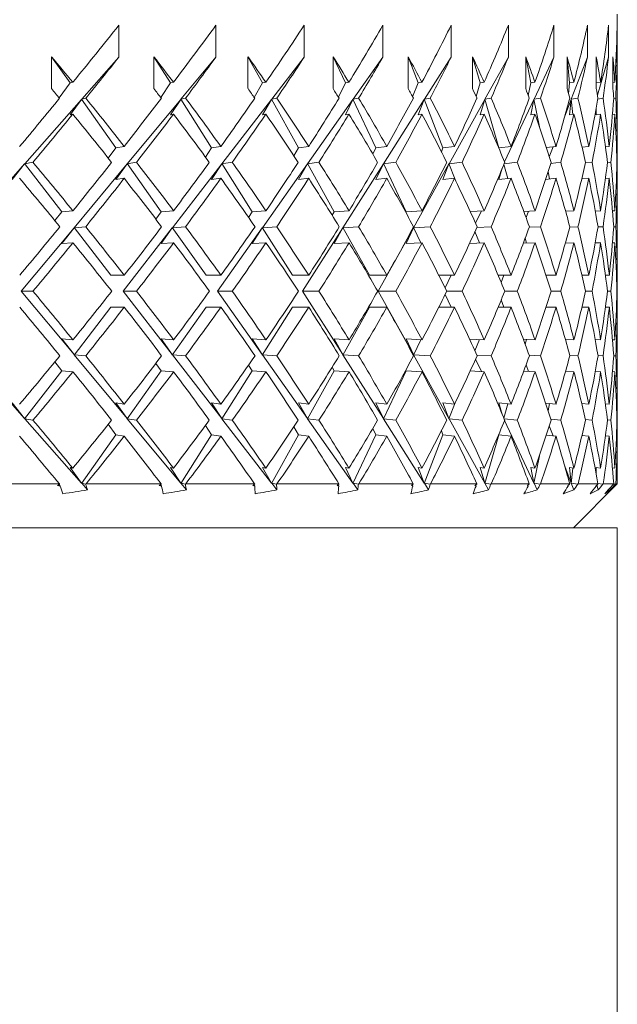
# Model space of a CAD drawing. Header units: inches. Extents: x 2.6 to 18.2, y 0.6 to 16.4.
# Tile 14 of 44: x 5.616 to 6.014, y 11.857 to 12.512. Entities that reach past the tile are written whole.
import ezdxf

# ---------------------------------------------------------------- set-up
doc = ezdxf.new("R2010")
doc.units = ezdxf.units.IN
doc.header["$MEASUREMENT"] = 0

msp = doc.modelspace()

# ---------------------------------------------------------------- linework, layer by layer
at = {"color": 7, "linetype": 'Continuous', "lineweight": 15}
for p, q in [((6.014, 12.43795), (6.014, 12.51542)), ((5.68236, 12.50808), (5.68236, 12.48687)), ((5.74697, 12.50808), (5.74697, 12.48687)), ((5.80572, 12.50808), (5.80572, 12.48687)), ((5.85806, 12.50808), (5.85806, 12.48687)), ((5.90346, 12.50808), (5.90346, 12.48687)), ((5.94151, 12.50808), (5.94151, 12.48687)), ((5.97182, 12.50808), (5.97182, 12.48687)), ((5.99412, 12.50808), (5.99412, 12.48687)), ((6.00818, 12.50808), (6.00818, 12.48687)), ((6.01387, 12.50808), (6.01387, 12.48687)), ((5.63758, 12.46591), (5.63758, 12.48712)), ((5.63758, 12.48712), (5.64994, 12.46965)), ((5.68236, 12.48687), (5.65762, 12.45882)), ((5.70566, 12.46591), (5.70566, 12.48712)), ((5.70566, 12.48712), (5.71674, 12.46965)), ((5.74697, 12.48687), (5.72365, 12.45882)), ((5.76828, 12.46591), (5.76828, 12.48712)), ((5.76828, 12.48712), (5.77799, 12.46965)), ((5.80572, 12.48687), (5.78404, 12.45882)), ((5.82484, 12.46591), (5.82484, 12.48712)), ((5.82484, 12.48712), (5.83308, 12.46965)), ((5.85806, 12.48687), (5.83822, 12.45882)), ((5.8748, 12.46591), (5.8748, 12.48712)), ((5.8748, 12.48712), (5.88149, 12.46965)), ((5.90346, 12.48687), (5.88567, 12.45882)), ((5.91767, 12.46591), (5.91767, 12.48712)), ((5.91767, 12.48712), (5.92274, 12.46965)), ((5.94151, 12.48687), (5.92592, 12.45882)), ((5.95304, 12.46591), (5.95304, 12.48712)), ((5.95304, 12.48712), (5.95645, 12.46965)), ((5.97182, 12.48687), (5.9586, 12.45882)), ((5.98057, 12.46591), (5.98057, 12.48712)), ((5.98057, 12.48712), (5.98229, 12.46965)), ((5.99412, 12.48687), (5.98339, 12.45882)), ((6, 12.46591), (6, 12.48712)), ((6.00818, 12.48687), (6.0008, 12.46144)), ((6.01113, 12.46591), (6.01113, 12.48712)), ((6.01387, 12.48687), (6.01305, 12.48265)), ((5.64994, 12.46965), (5.64266, 12.45981)), ((5.64994, 12.46965), (5.65169, 12.47009)), ((5.71029, 12.45992), (5.71674, 12.46965)), ((5.71872, 12.47009), (5.71674, 12.46965)), ((5.77241, 12.46004), (5.77799, 12.46965)), ((5.78017, 12.47009), (5.77799, 12.46965)), ((5.82843, 12.46021), (5.83308, 12.46965)), ((5.83544, 12.47009), (5.83308, 12.46965)), ((5.88149, 12.46965), (5.8778, 12.46043)), ((5.88149, 12.46965), (5.88401, 12.47009)), ((5.92274, 12.46965), (5.92004, 12.46076)), ((5.92274, 12.46965), (5.9254, 12.47009)), ((5.95645, 12.46965), (5.95475, 12.4613)), ((5.95645, 12.46965), (5.95922, 12.47009)), ((5.98229, 12.46965), (5.98154, 12.4624)), ((5.98229, 12.46965), (5.98514, 12.47009)), ((6, 12.46965), (6.00291, 12.47009)), ((6.01113, 12.46991), (6.01236, 12.47009)), ((5.65751, 12.45869), (5.61977, 12.4159)), ((5.64994, 12.44844), (5.65751, 12.45869)), ((5.65751, 12.45894), (5.65762, 12.45882)), ((5.65751, 12.45894), (5.65751, 12.45869)), ((5.65751, 12.45894), (5.68037, 12.42661)), ((5.66034, 12.45949), (5.65762, 12.45882)), ((5.72354, 12.45869), (5.68796, 12.4159)), ((5.72354, 12.45869), (5.71674, 12.44844)), ((5.72365, 12.45882), (5.72354, 12.45894)), ((5.72354, 12.45869), (5.72354, 12.45894)), ((5.72354, 12.45894), (5.74405, 12.42661)), ((5.72365, 12.45882), (5.72671, 12.45949)), ((5.78394, 12.45869), (5.75086, 12.4159)), ((5.78394, 12.45869), (5.77799, 12.44844)), ((5.78404, 12.45882), (5.78394, 12.45894)), ((5.78394, 12.45869), (5.78394, 12.45894)), ((5.78394, 12.45894), (5.8019, 12.42661)), ((5.78404, 12.45882), (5.78742, 12.45949)), ((5.83813, 12.45869), (5.80787, 12.4159)), ((5.83813, 12.45869), (5.83308, 12.44844)), ((5.83822, 12.45882), (5.83813, 12.45894)), ((5.83813, 12.45869), (5.83813, 12.45894)), ((5.83813, 12.45894), (5.85337, 12.42661)), ((5.83822, 12.45882), (5.84188, 12.45949)), ((5.88559, 12.45869), (5.85844, 12.4159)), ((5.88149, 12.44844), (5.88559, 12.45869)), ((5.88559, 12.45894), (5.88567, 12.45882)), ((5.88559, 12.45894), (5.88559, 12.45869)), ((5.88559, 12.45894), (5.89796, 12.42661)), ((5.88958, 12.45949), (5.88567, 12.45882)), ((5.92585, 12.45869), (5.90208, 12.4159)), ((5.92274, 12.44844), (5.92585, 12.45869)), ((5.92585, 12.45894), (5.92592, 12.45882)), ((5.92585, 12.45894), (5.92585, 12.45869)), ((5.92585, 12.45894), (5.93524, 12.42661)), ((5.93005, 12.45949), (5.92592, 12.45882)), ((5.95854, 12.45869), (5.93894, 12.41711)), ((5.95645, 12.44844), (5.95854, 12.45869)), ((5.95854, 12.45894), (5.9586, 12.45882)), ((5.95854, 12.45894), (5.95854, 12.45869)), ((5.95854, 12.45894), (5.96214, 12.44047)), ((5.96289, 12.45949), (5.9586, 12.45882)), ((5.98334, 12.45869), (5.97908, 12.44756)), ((5.98229, 12.44844), (5.98334, 12.45869)), ((5.98334, 12.45894), (5.98339, 12.45882)), ((5.98334, 12.45894), (5.98334, 12.45869)), ((5.98334, 12.45894), (5.98433, 12.44875)), ((5.98781, 12.45949), (5.98339, 12.45882)), ((6.00455, 12.45949), (6.00106, 12.45897)), ((6.01295, 12.45949), (6.01163, 12.45929)), ((6, 12.44844), (6, 12.45294)), ((5.64994, 12.44844), (5.65169, 12.44887)), ((5.71872, 12.44887), (5.71674, 12.44844)), ((5.78017, 12.44887), (5.77799, 12.44844)), ((5.83544, 12.44887), (5.83308, 12.44844)), ((5.88149, 12.44844), (5.88401, 12.44887)), ((5.92274, 12.44844), (5.9254, 12.44887)), ((5.95645, 12.44844), (5.95922, 12.44887)), ((5.98229, 12.44844), (5.98514, 12.44887)), ((6, 12.44844), (6.00291, 12.44887)), ((6.01077, 12.44864), (6.01236, 12.44887)), ((5.68037, 12.42661), (5.67534, 12.41962)), ((5.68037, 12.42661), (5.68591, 12.42747)), ((5.74, 12.42034), (5.74405, 12.42661)), ((5.75023, 12.42747), (5.74405, 12.42661)), ((5.79885, 12.42122), (5.8019, 12.42661)), ((5.80865, 12.42747), (5.8019, 12.42661)), ((5.85337, 12.42661), (5.85133, 12.42237)), ((5.85337, 12.42661), (5.86063, 12.42747)), ((5.89796, 12.42661), (5.89692, 12.42394)), ((5.89796, 12.42661), (5.90566, 12.42747)), ((5.93524, 12.42661), (5.93514, 12.42629)), ((5.93524, 12.42661), (5.94331, 12.42747)), ((5.96672, 12.4268), (5.97321, 12.42747)), ((5.97131, 12.42727), (5.96874, 12.42056)), ((5.9905, 12.42701), (5.99507, 12.42747)), ((5.99081, 12.42704), (5.99063, 12.42643)), ((6.00612, 12.42721), (6.00869, 12.42747)), ((6.01342, 12.42741), (6.01394, 12.42747)), ((5.61966, 12.41577), (5.58229, 12.3734)), ((5.61148, 12.4054), (5.61966, 12.41577)), ((5.61966, 12.41603), (5.61977, 12.4159)), ((5.61966, 12.41603), (5.61966, 12.41577)), ((5.61966, 12.41603), (5.6444, 12.38403)), ((5.62523, 12.41687), (5.61977, 12.4159)), ((5.68786, 12.41577), (5.65262, 12.3734)), ((5.68037, 12.4054), (5.68786, 12.41577)), ((5.68786, 12.41603), (5.68796, 12.4159)), ((5.68786, 12.41603), (5.68786, 12.41577)), ((5.68786, 12.41603), (5.71048, 12.38403)), ((5.69419, 12.41687), (5.68796, 12.4159)), ((5.75077, 12.41577), (5.71801, 12.3734)), ((5.75077, 12.41577), (5.74405, 12.4054)), ((5.75086, 12.4159), (5.75077, 12.41603)), ((5.75077, 12.41577), (5.75077, 12.41603)), ((5.75077, 12.41603), (5.77106, 12.38403)), ((5.75086, 12.4159), (5.75781, 12.41687)), ((5.80778, 12.41577), (5.77782, 12.3734)), ((5.80778, 12.41577), (5.8019, 12.4054)), ((5.80787, 12.4159), (5.80778, 12.41603)), ((5.80778, 12.41577), (5.80778, 12.41603)), ((5.80778, 12.41603), (5.82556, 12.38403)), ((5.80787, 12.4159), (5.81546, 12.41687)), ((5.85836, 12.41577), (5.83148, 12.3734)), ((5.85337, 12.4054), (5.85836, 12.41577)), ((5.85836, 12.41603), (5.85844, 12.4159)), ((5.85836, 12.41603), (5.85836, 12.41577)), ((5.85836, 12.41603), (5.87344, 12.38403)), ((5.86661, 12.41687), (5.85844, 12.4159)), ((5.90201, 12.41577), (5.87847, 12.3734)), ((5.89796, 12.4054), (5.90201, 12.41577)), ((5.90201, 12.41603), (5.90208, 12.4159)), ((5.90201, 12.41603), (5.90201, 12.41577)), ((5.90201, 12.41603), (5.90608, 12.40539)), ((5.91074, 12.41687), (5.90208, 12.4159)), ((5.93524, 12.4054), (5.9375, 12.41305)), ((5.93848, 12.41544), (5.94121, 12.40603)), ((5.94744, 12.41687), (5.93868, 12.41594)), ((5.97636, 12.41687), (5.96972, 12.41619)), ((5.99721, 12.41687), (5.99271, 12.41642)), ((6.0098, 12.41687), (6.00743, 12.41663)), ((6.014, 12.41687), (6.01374, 12.41684)), ((5.68037, 12.4054), (5.68591, 12.40625)), ((5.75023, 12.40625), (5.74405, 12.4054)), ((5.80865, 12.40625), (5.8019, 12.4054)), ((5.85337, 12.4054), (5.86063, 12.40625)), ((5.89796, 12.4054), (5.90566, 12.40625)), ((5.93524, 12.4054), (5.94331, 12.40625)), ((5.96631, 12.40555), (5.97321, 12.40625)), ((5.96796, 12.41065), (5.96891, 12.40581)), ((5.99031, 12.40578), (5.99507, 12.40625)), ((6.00606, 12.40599), (6.00869, 12.40625)), ((6.01342, 12.4062), (6.01394, 12.40625)), ((6.014, 12.35219), (6.014, 12.39578)), ((5.6444, 12.38403), (5.63978, 12.37809)), ((5.6444, 12.38403), (5.65177, 12.38464)), ((5.71048, 12.38403), (5.70696, 12.37907)), ((5.71048, 12.38403), (5.7188, 12.38464)), ((5.76865, 12.38024), (5.77106, 12.38403)), ((5.78024, 12.38464), (5.77106, 12.38403)), ((5.82556, 12.38403), (5.82426, 12.3817)), ((5.82556, 12.38403), (5.83551, 12.38464)), ((5.87344, 12.38403), (5.87325, 12.38362)), ((5.87344, 12.38403), (5.88406, 12.38464)), ((5.91613, 12.38413), (5.92545, 12.38464)), ((5.92358, 12.38454), (5.9197, 12.3763)), ((5.95176, 12.38425), (5.95926, 12.38464)), ((5.95491, 12.38441), (5.95327, 12.38014)), ((5.97958, 12.38436), (5.98517, 12.38464)), ((5.99933, 12.38446), (6.00293, 12.38464)), ((6.01082, 12.38456), (6.01237, 12.38464)), ((5.65252, 12.37327), (5.61745, 12.3311)), ((5.6444, 12.36282), (5.65252, 12.37327)), ((5.65252, 12.37352), (5.65262, 12.3734)), ((5.65252, 12.37352), (5.65252, 12.37327)), ((5.65252, 12.37352), (5.67711, 12.34171)), ((5.66034, 12.37403), (5.65262, 12.3734)), ((5.71791, 12.37327), (5.68531, 12.3311)), ((5.71048, 12.36282), (5.71791, 12.37327)), ((5.71791, 12.37352), (5.71801, 12.3734)), ((5.71791, 12.37352), (5.71791, 12.37327)), ((5.71791, 12.37352), (5.74041, 12.34171)), ((5.72671, 12.37403), (5.71801, 12.3734)), ((5.77773, 12.37327), (5.74791, 12.3311)), ((5.77773, 12.37327), (5.77106, 12.36282)), ((5.77782, 12.3734), (5.77773, 12.37352)), ((5.77773, 12.37327), (5.77773, 12.37352)), ((5.77773, 12.37352), (5.79791, 12.34171)), ((5.77782, 12.3734), (5.78742, 12.37403)), ((5.8314, 12.37327), (5.80464, 12.3311)), ((5.82556, 12.36282), (5.8314, 12.37327)), ((5.8314, 12.37352), (5.83148, 12.3734)), ((5.8314, 12.37352), (5.8314, 12.37327)), ((5.8314, 12.37352), (5.84907, 12.34171)), ((5.84188, 12.37403), (5.83148, 12.3734)), ((5.8784, 12.37327), (5.85497, 12.3311)), ((5.87344, 12.36282), (5.8784, 12.37327)), ((5.8784, 12.37352), (5.87847, 12.3734)), ((5.8784, 12.37352), (5.8784, 12.37327)), ((5.8784, 12.37352), (5.88318, 12.36337)), ((5.88958, 12.37403), (5.87847, 12.3734)), ((5.93004, 12.37403), (5.92051, 12.37352)), ((5.96289, 12.37403), (5.95536, 12.37364)), ((5.98781, 12.37403), (5.98233, 12.37376)), ((6.00455, 12.37403), (6.00115, 12.37387)), ((6.01295, 12.37403), (6.01165, 12.37397)), ((5.9193, 12.37084), (5.92221, 12.36325)), ((5.95272, 12.36638), (5.95366, 12.36313)), ((5.6444, 12.36282), (5.65177, 12.36342)), ((5.71048, 12.36282), (5.7188, 12.36342)), ((5.78024, 12.36342), (5.77106, 12.36282)), ((5.82556, 12.36282), (5.83551, 12.36342)), ((5.87344, 12.36282), (5.88406, 12.36342)), ((5.91567, 12.36289), (5.92545, 12.36342)), ((5.95148, 12.36302), (5.95926, 12.36342)), ((5.97944, 12.36313), (5.98517, 12.36342)), ((5.99928, 12.36324), (6.00293, 12.36342)), ((6.01081, 12.36335), (6.01237, 12.36342)), ((5.67711, 12.34171), (5.68595, 12.34171)), ((5.74041, 12.34171), (5.75026, 12.34171)), ((5.79791, 12.34171), (5.80869, 12.34171)), ((5.84907, 12.34171), (5.86066, 12.34171)), ((5.89523, 12.34171), (5.90569, 12.34171)), ((5.90339, 12.34171), (5.89943, 12.3333)), ((5.93474, 12.34171), (5.94333, 12.34171)), ((5.93857, 12.34171), (5.93673, 12.33689)), ((5.96657, 12.34171), (5.97322, 12.34171)), ((5.99044, 12.34171), (5.99508, 12.34171)), ((6.00611, 12.34171), (6.0087, 12.34171)), ((6.01343, 12.34171), (6.01394, 12.34171)), ((5.61745, 12.3311), (5.65252, 12.28893)), ((5.61745, 12.3311), (5.62523, 12.3311)), ((5.68531, 12.3311), (5.71791, 12.28893)), ((5.68531, 12.3311), (5.69419, 12.3311)), ((5.74791, 12.3311), (5.77773, 12.28893)), ((5.74791, 12.3311), (5.75781, 12.3311)), ((5.80464, 12.3311), (5.8314, 12.28893)), ((5.80464, 12.3311), (5.81546, 12.3311)), ((5.85497, 12.3311), (5.8784, 12.28893)), ((5.85497, 12.3311), (5.86661, 12.3311)), ((5.89943, 12.3289), (5.90339, 12.32049)), ((5.90052, 12.3311), (5.91074, 12.3311)), ((5.93909, 12.3311), (5.94744, 12.3311)), ((5.96996, 12.3311), (5.97636, 12.3311)), ((5.99282, 12.3311), (5.99721, 12.3311)), ((6.00747, 12.3311), (6.0098, 12.3311)), ((6.01375, 12.3311), (6.014, 12.3311)), ((5.67711, 12.32049), (5.65252, 12.28868)), ((5.67711, 12.32049), (5.68595, 12.32049)), ((5.74041, 12.32049), (5.71791, 12.28868)), ((5.74041, 12.32049), (5.75026, 12.32049)), ((5.79791, 12.32049), (5.77773, 12.28868)), ((5.79791, 12.32049), (5.80869, 12.32049)), ((5.84907, 12.32049), (5.8314, 12.28868)), ((5.84907, 12.32049), (5.86066, 12.32049)), ((5.89523, 12.32049), (5.90569, 12.32049)), ((5.93474, 12.32049), (5.94333, 12.32049)), ((5.93673, 12.32531), (5.93857, 12.32049)), ((5.96657, 12.32049), (5.97322, 12.32049)), ((5.99044, 12.32049), (5.99508, 12.32049)), ((6.00611, 12.32049), (6.0087, 12.32049)), ((6.01343, 12.32049), (6.01394, 12.32049)), ((6.014, 12.26642), (6.014, 12.31001)), ((5.65177, 12.29878), (5.6444, 12.29938)), ((5.65252, 12.28893), (5.6444, 12.29938)), ((5.7188, 12.29878), (5.71048, 12.29938)), ((5.71791, 12.28893), (5.71048, 12.29938)), ((5.77106, 12.29938), (5.78024, 12.29878)), ((5.77106, 12.29938), (5.77773, 12.28893)), ((5.83551, 12.29878), (5.82556, 12.29938)), ((5.8314, 12.28893), (5.82556, 12.29938)), ((5.88406, 12.29878), (5.87344, 12.29938)), ((5.8784, 12.28893), (5.87344, 12.29938)), ((5.88318, 12.29883), (5.8784, 12.28868)), ((5.92545, 12.29878), (5.91567, 12.29931)), ((5.92221, 12.29895), (5.9193, 12.29136)), ((5.95926, 12.29878), (5.95148, 12.29918)), ((5.95366, 12.29907), (5.95272, 12.29582)), ((5.98517, 12.29878), (5.97944, 12.29907)), ((6.00293, 12.29878), (5.99928, 12.29896)), ((6.01237, 12.29878), (6.01081, 12.29885)), ((5.58229, 12.2888), (5.61966, 12.24643)), ((5.65252, 12.28893), (5.65252, 12.28868)), ((5.65262, 12.2888), (5.65252, 12.28868)), ((5.65262, 12.2888), (5.68786, 12.24643)), ((5.65262, 12.2888), (5.66034, 12.28817)), ((5.71791, 12.28893), (5.71791, 12.28868)), ((5.71801, 12.2888), (5.71791, 12.28868)), ((5.71801, 12.2888), (5.75077, 12.24643)), ((5.71801, 12.2888), (5.72671, 12.28817)), ((5.77773, 12.28868), (5.77773, 12.28893)), ((5.77773, 12.28868), (5.77782, 12.2888)), ((5.77782, 12.2888), (5.80778, 12.24643)), ((5.78742, 12.28817), (5.77782, 12.2888)), ((5.8314, 12.28893), (5.8314, 12.28868)), ((5.83148, 12.2888), (5.8314, 12.28868)), ((5.83148, 12.2888), (5.85836, 12.24643)), ((5.83148, 12.2888), (5.84188, 12.28817)), ((5.8784, 12.28893), (5.8784, 12.28868)), ((5.87847, 12.2888), (5.8784, 12.28868)), ((5.87847, 12.2888), (5.90201, 12.24643)), ((5.87847, 12.2888), (5.88958, 12.28817)), ((5.92051, 12.28868), (5.93004, 12.28817)), ((5.95536, 12.28856), (5.96289, 12.28817)), ((5.98233, 12.28844), (5.98781, 12.28817)), ((6.00115, 12.28833), (6.00455, 12.28817)), ((6.01165, 12.28823), (6.01295, 12.28817)), ((5.63978, 12.28411), (5.6444, 12.27817)), ((5.70696, 12.28313), (5.71048, 12.27817)), ((5.77106, 12.27817), (5.76865, 12.28196)), ((5.9197, 12.2859), (5.92358, 12.27766)), ((5.95327, 12.28206), (5.95491, 12.27779)), ((5.6444, 12.27817), (5.61966, 12.24617)), ((5.65177, 12.27756), (5.6444, 12.27817)), ((5.71048, 12.27817), (5.68786, 12.24617)), ((5.7188, 12.27756), (5.71048, 12.27817)), ((5.77106, 12.27817), (5.75077, 12.24617)), ((5.77106, 12.27817), (5.78024, 12.27756)), ((5.82556, 12.27817), (5.80778, 12.24617)), ((5.82426, 12.2805), (5.82556, 12.27817)), ((5.83551, 12.27756), (5.82556, 12.27817)), ((5.87344, 12.27817), (5.85836, 12.24617)), ((5.87325, 12.27858), (5.87344, 12.27817)), ((5.88406, 12.27756), (5.87344, 12.27817)), ((5.92545, 12.27756), (5.91613, 12.27807)), ((5.95926, 12.27756), (5.95176, 12.27795)), ((5.98517, 12.27756), (5.97958, 12.27784)), ((6.00293, 12.27756), (5.99933, 12.27774)), ((6.01237, 12.27756), (6.01082, 12.27764)), ((5.61966, 12.24643), (5.61148, 12.2568)), ((5.68591, 12.25595), (5.68037, 12.2568)), ((5.68786, 12.24643), (5.68037, 12.2568)), ((5.74405, 12.2568), (5.75023, 12.25595)), ((5.74405, 12.2568), (5.75077, 12.24643)), ((5.8019, 12.2568), (5.80865, 12.25595)), ((5.8019, 12.2568), (5.80778, 12.24643)), ((5.86063, 12.25595), (5.85337, 12.2568)), ((5.85836, 12.24643), (5.85337, 12.2568)), ((5.90566, 12.25595), (5.89796, 12.2568)), ((5.90201, 12.24643), (5.89796, 12.2568)), ((5.90608, 12.25681), (5.90201, 12.24617)), ((5.94331, 12.25595), (5.93524, 12.2568)), ((5.9375, 12.24915), (5.93524, 12.2568)), ((5.94121, 12.25617), (5.93848, 12.24676)), ((5.97321, 12.25595), (5.96631, 12.25665)), ((5.96891, 12.25639), (5.96796, 12.25155)), ((5.99507, 12.25595), (5.99031, 12.25642)), ((6.00869, 12.25595), (6.00606, 12.25621)), ((6.01394, 12.25595), (6.01342, 12.256)), ((5.61966, 12.24643), (5.61966, 12.24617)), ((5.61977, 12.2463), (5.61966, 12.24617)), ((5.61977, 12.2463), (5.65751, 12.20351)), ((5.61977, 12.2463), (5.62523, 12.24534)), ((5.67534, 12.24258), (5.68037, 12.23559)), ((5.68786, 12.24643), (5.68786, 12.24617)), ((5.68796, 12.2463), (5.68786, 12.24617)), ((5.68796, 12.2463), (5.72354, 12.20351)), ((5.68796, 12.2463), (5.69419, 12.24534)), ((5.74405, 12.23559), (5.74, 12.24186)), ((5.75077, 12.24617), (5.75077, 12.24643)), ((5.75077, 12.24617), (5.75086, 12.2463)), ((5.75086, 12.2463), (5.78394, 12.20351)), ((5.75781, 12.24534), (5.75086, 12.2463)), ((5.80778, 12.24617), (5.80778, 12.24643)), ((5.80778, 12.24617), (5.80787, 12.2463)), ((5.80787, 12.2463), (5.83813, 12.20351)), ((5.81546, 12.24534), (5.80787, 12.2463)), ((5.85836, 12.24643), (5.85836, 12.24617)), ((5.85844, 12.2463), (5.85836, 12.24617)), ((5.85844, 12.2463), (5.88559, 12.20351)), ((5.85844, 12.2463), (5.86661, 12.24534)), ((5.90201, 12.24643), (5.90201, 12.24617)), ((5.90208, 12.2463), (5.90201, 12.24617)), ((5.90208, 12.2463), (5.92585, 12.20351)), ((5.90208, 12.2463), (5.91074, 12.24534)), ((5.93868, 12.24626), (5.94744, 12.24534)), ((5.93894, 12.24509), (5.95854, 12.20351)), ((5.96874, 12.24164), (5.97131, 12.23493)), ((5.96972, 12.24602), (5.97636, 12.24534)), ((5.99271, 12.24579), (5.99721, 12.24534)), ((6.00743, 12.24557), (6.0098, 12.24534)), ((6.01374, 12.24536), (6.014, 12.24534)), ((5.68037, 12.23559), (5.65751, 12.20326)), ((5.68591, 12.23473), (5.68037, 12.23559)), ((5.74405, 12.23559), (5.72354, 12.20326)), ((5.74405, 12.23559), (5.75023, 12.23473)), ((5.8019, 12.23559), (5.78394, 12.20326)), ((5.8019, 12.23559), (5.79885, 12.24098)), ((5.8019, 12.23559), (5.80865, 12.23473)), ((5.85337, 12.23559), (5.83813, 12.20326)), ((5.85133, 12.23984), (5.85337, 12.23559)), ((5.86063, 12.23473), (5.85337, 12.23559)), ((5.89796, 12.23559), (5.88559, 12.20326)), ((5.89692, 12.23826), (5.89796, 12.23559)), ((5.90566, 12.23473), (5.89796, 12.23559)), ((5.93524, 12.23559), (5.92585, 12.20326)), ((5.93514, 12.23591), (5.93524, 12.23559)), ((5.94331, 12.23473), (5.93524, 12.23559)), ((5.97321, 12.23473), (5.96672, 12.2354)), ((5.99507, 12.23473), (5.9905, 12.23519)), ((5.99063, 12.23577), (5.99081, 12.23516)), ((6.00869, 12.23473), (6.00612, 12.23499)), ((6.01394, 12.23473), (6.01342, 12.23479)), ((6.014, 12.20292), (6.014, 12.22425)), ((5.96214, 12.22173), (5.95854, 12.20326)), ((5.65169, 12.21333), (5.64994, 12.21376)), ((5.65751, 12.20351), (5.64994, 12.21376)), ((5.71674, 12.21376), (5.71872, 12.21333)), ((5.71674, 12.21376), (5.72354, 12.20351)), ((5.77799, 12.21376), (5.78017, 12.21333)), ((5.77799, 12.21376), (5.78394, 12.20351)), ((5.83308, 12.21376), (5.83544, 12.21333)), ((5.83308, 12.21376), (5.83813, 12.20351)), ((5.88401, 12.21333), (5.88149, 12.21376)), ((5.88559, 12.20351), (5.88149, 12.21376)), ((5.9254, 12.21333), (5.92274, 12.21376)), ((5.92585, 12.20351), (5.92274, 12.21376)), ((5.95922, 12.21333), (5.95645, 12.21376)), ((5.95854, 12.20351), (5.95645, 12.21376)), ((5.97908, 12.21464), (5.98334, 12.20351)), ((5.98514, 12.21333), (5.98229, 12.21376)), ((5.98334, 12.20351), (5.98229, 12.21376)), ((5.98433, 12.21345), (5.98334, 12.20326)), ((6.00291, 12.21333), (6, 12.21376)), ((6, 12.20926), (6, 12.21376)), ((6.01236, 12.21333), (6.01077, 12.21356)), ((5.58913, 12.20292), (5.64282, 12.20292)), ((5.64227, 12.20292), (5.64331, 12.20151)), ((5.64287, 12.20277), (5.64282, 12.20292)), ((5.65751, 12.20351), (5.65751, 12.20326)), ((5.65762, 12.20338), (5.65751, 12.20326)), ((5.65762, 12.20338), (5.66148, 12.19901)), ((5.65762, 12.20338), (5.66023, 12.20274)), ((5.66051, 12.20292), (5.66023, 12.20274)), ((5.66051, 12.20292), (5.71052, 12.20292)), ((5.7108, 12.20151), (5.71014, 12.20251)), ((5.71055, 12.20277), (5.71052, 12.20292)), ((5.72354, 12.20326), (5.72354, 12.20351)), ((5.72354, 12.20326), (5.72365, 12.20338)), ((5.72365, 12.20338), (5.72728, 12.19901)), ((5.72659, 12.20274), (5.72365, 12.20338)), ((5.72686, 12.20292), (5.72659, 12.20274)), ((5.72686, 12.20292), (5.77271, 12.20292)), ((5.77279, 12.20151), (5.77223, 12.20246)), ((5.77272, 12.20277), (5.77271, 12.20292)), ((5.78394, 12.20326), (5.78394, 12.20351)), ((5.78394, 12.20326), (5.78404, 12.20338)), ((5.78404, 12.20338), (5.78742, 12.19901)), ((5.78729, 12.20274), (5.78404, 12.20338)), ((5.78756, 12.20292), (5.78729, 12.20274)), ((5.78756, 12.20292), (5.8288, 12.20292)), ((5.82866, 12.20151), (5.82797, 12.20292)), ((5.82878, 12.20277), (5.8288, 12.20292)), ((5.83813, 12.20326), (5.83813, 12.20351)), ((5.83813, 12.20326), (5.83822, 12.20338)), ((5.83822, 12.20338), (5.84131, 12.19901)), ((5.84174, 12.20274), (5.83822, 12.20338)), ((5.84201, 12.20292), (5.84174, 12.20274)), ((5.84201, 12.20292), (5.87824, 12.20292)), ((5.87734, 12.20292), (5.8779, 12.20151)), ((5.87821, 12.20277), (5.87824, 12.20292)), ((5.88559, 12.20351), (5.88559, 12.20326)), ((5.88567, 12.20338), (5.88559, 12.20326)), ((5.88567, 12.20338), (5.88844, 12.19901)), ((5.88567, 12.20338), (5.88943, 12.20274)), ((5.88968, 12.20292), (5.88943, 12.20274)), ((5.88968, 12.20292), (5.92057, 12.20292)), ((5.92051, 12.20277), (5.92057, 12.20292)), ((5.92585, 12.20351), (5.92585, 12.20326)), ((5.92592, 12.20338), (5.92585, 12.20326)), ((5.92592, 12.20338), (5.92835, 12.19901)), ((5.92592, 12.20338), (5.92988, 12.20274)), ((5.93013, 12.20292), (5.92988, 12.20274)), ((5.93013, 12.20292), (5.95536, 12.20292)), ((5.95529, 12.20277), (5.95536, 12.20292)), ((5.95854, 12.20351), (5.95854, 12.20326)), ((5.9586, 12.20338), (5.95854, 12.20326)), ((5.9586, 12.20338), (5.96066, 12.19901)), ((5.9586, 12.20338), (5.96273, 12.20274)), ((5.96296, 12.20292), (5.96273, 12.20274)), ((5.96296, 12.20292), (5.9823, 12.20292)), ((5.98221, 12.20277), (5.9823, 12.20292)), ((5.98334, 12.20351), (5.98334, 12.20326)), ((5.98339, 12.20338), (5.98334, 12.20326)), ((5.98339, 12.20338), (5.98506, 12.19901)), ((5.98339, 12.20338), (5.98764, 12.20274)), ((5.98475, 12.17367), (6.014, 12.20292)), ((5.98786, 12.20292), (5.98764, 12.20274)), ((5.98786, 12.20292), (6.00112, 12.20292)), ((6.001, 12.20277), (6.00112, 12.20292)), ((6.00106, 12.20323), (6.00437, 12.20274)), ((6.00458, 12.20292), (6.00437, 12.20274)), ((6.00458, 12.20292), (6.01163, 12.20292)), ((6.0115, 12.20277), (6.01163, 12.20292)), ((6.01162, 12.20291), (6.01277, 12.20274)), ((6.01296, 12.20292), (6.01277, 12.20274)), ((6.01296, 12.20292), (6.014, 12.20292)), ((5.91979, 12.20227), (5.92002, 12.20151)), ((5.95449, 12.20218), (5.95462, 12.20151)), ((5.98131, 12.20207), (5.98137, 12.20151)), ((6.00037, 12.20224), (6.00131, 12.19901)), ((6.00904, 12.20009), (6.00925, 12.19901)), ((5.75772, 12.17367), (4.264, 12.17367)), ((6.014, 12.17367), (5.75772, 12.17367)), ((6.014, 11.13864), (6.014, 12.17367))]:
    msp.add_line(p, q, dxfattribs=at)
for centre, start, end in [((5.139, 12.33123), 9.13128, 10.2631), ((5.139, 12.31001), 9.83353, 10.2631), ((5.139, 12.33123), 6.3146, 8.42914), ((5.139, 12.31001), 7.0126, 9.13128), ((5.139, 12.33123), 3.4996, 5.61669), ((5.139, 12.31001), 4.19509, 6.3146), ((5.139, 12.33123), 0.68627, 2.80422), ((5.139, 12.31001), 1.38092, 3.4996), ((5.139, 12.35219), 359.31373, 0), ((5.139, 12.33097), 0.00827, 0.81005), ((5.139, 12.35219), 356.5004, 358.61908), ((5.139, 12.33123), 359.18995, 359.99173), ((5.139, 12.33097), 357.19578, 359.31373), ((5.139, 12.31001), 0, 0.68627), ((5.139, 12.35219), 353.6854, 355.80491), ((5.139, 12.33097), 354.38331, 356.5004), ((5.139, 12.35219), 350.86872, 352.9874), ((5.139, 12.33097), 351.5844, 353.6854)]:
    msp.add_arc(centre, 0.875, start, end, dxfattribs=at)
for centre, major_axis, ratio, start_param, end_param in [((5.139, 12.35219), (0.84878, 0.84878), 0.250487, 5.092979, 5.136951), ((5.139, 12.35219), (0.83732, 0.83732), 0.303347, 5.142067, 5.186038), ((5.139, 12.35219), (0.82385, 0.82385), 0.357806, 5.191154, 5.235125), ((5.139, 12.35219), (0.80839, 0.80839), 0.414214, 5.240241, 5.284213), ((5.139, 12.35219), (0.79099, 0.79099), 0.472965, 5.289329, 5.3333), ((5.139, 12.35219), (0.77168, 0.77168), 0.534511, 5.338416, 5.382388), ((5.139, 12.35219), (0.75051, 0.75051), 0.599377, 5.387504, 5.431475), ((5.139, 12.35219), (0.72754, 0.72754), 0.668179, 5.436591, 5.480562), ((5.139, 12.35219), (0.70281, 0.70281), 0.741651, 5.485678, 5.52965), ((5.139, 12.35219), (0.67638, 0.67638), 0.820679, 5.534766, 5.578737), ((5.139, 12.33123), (0.80839, -0.80839), 0.414214, 1.337468, 1.357222), ((5.139, 12.33097), (0.84878, 0.84878), 0.250487, 5.105234, 5.136951), ((5.139, 12.33123), (0.79099, -0.79099), 0.472965, 1.288381, 1.308135), ((5.139, 12.33097), (0.83732, 0.83732), 0.303347, 5.154321, 5.186038), ((5.139, 12.33123), (0.77168, -0.77168), 0.534511, 1.239293, 1.259047), ((5.139, 12.33097), (0.82385, 0.82385), 0.357806, 5.203409, 5.235125), ((5.139, 12.33123), (0.75051, -0.75051), 0.599377, 1.190206, 1.20996), ((5.139, 12.33097), (0.80839, 0.80839), 0.414214, 5.252496, 5.284213), ((5.139, 12.33123), (0.72754, -0.72754), 0.668179, 1.141119, 1.160873), ((5.139, 12.33097), (0.79099, 0.79099), 0.472965, 5.301584, 5.3333), ((5.139, 12.33123), (0.70281, -0.70281), 0.741651, 1.092031, 1.111785), ((5.139, 12.33097), (0.77168, 0.77168), 0.534511, 5.350671, 5.382388), ((5.139, 12.33123), (0.67638, -0.67638), 0.820679, 1.042944, 1.062698), ((5.139, 12.33097), (0.75051, 0.75051), 0.599377, 5.399758, 5.431475), ((5.139, 12.33123), (0.64833, -0.64833), 0.906347, 0.993857, 1.01361), ((5.139, 12.33097), (0.72754, 0.72754), 0.668179, 5.448846, 5.480562), ((5.139, 12.33097), (0.70281, 0.70281), 0.741651, 5.497933, 5.52965), ((5.139, 12.33123), (0.64833, 0.64833), 0.906347, 5.608071, 5.627825), ((5.139, 12.33097), (0.67638, 0.67638), 0.820679, 5.54702, 5.578737), ((5.139, 12.31001), (0.80839, -0.80839), 0.414214, 1.349725, 1.357222), ((5.139, 12.31001), (0.79099, -0.79099), 0.472965, 1.300637, 1.308135), ((5.139, 12.31001), (0.77168, -0.77168), 0.534511, 1.25155, 1.259047), ((5.139, 12.31001), (0.75051, -0.75051), 0.599377, 1.202463, 1.20996), ((5.139, 12.31001), (0.72754, -0.72754), 0.668179, 1.153375, 1.160873), ((5.139, 12.31001), (0.70281, -0.70281), 0.741651, 1.104288, 1.111785), ((5.139, 12.31001), (0.67638, -0.67638), 0.820679, 1.0552, 1.062698), ((5.139, 12.31001), (0.64833, -0.64833), 0.906347, 1.006113, 1.01361), ((5.139, 12.31001), (0.64833, 0.64833), 0.906347, 5.620327, 5.627825), ((5.139, 12.35219), (0.84878, 0.84878), 0.250487, 5.043965, 5.080723), ((5.139, 12.33123), (0.80839, -0.80839), 0.414214, 1.288308, 1.325213), ((5.139, 12.35219), (0.83732, 0.83732), 0.303347, 5.093052, 5.12981), ((5.139, 12.33123), (0.79099, -0.79099), 0.472965, 1.23922, 1.276126), ((5.139, 12.35219), (0.82385, 0.82385), 0.357806, 5.14214, 5.178897), ((5.139, 12.33123), (0.77168, -0.77168), 0.534511, 1.190133, 1.227039), ((5.139, 12.35219), (0.80839, 0.80839), 0.414214, 5.191227, 5.227985), ((5.139, 12.33123), (0.75051, -0.75051), 0.599377, 1.141046, 1.177951), ((5.139, 12.35219), (0.79099, 0.79099), 0.472965, 5.240315, 5.277072), ((5.139, 12.33123), (0.72754, -0.72754), 0.668179, 1.091958, 1.128864), ((5.139, 12.35219), (0.77168, 0.77168), 0.534511, 5.289402, 5.32616), ((5.139, 12.33123), (0.70281, -0.70281), 0.741651, 1.042871, 1.079777), ((5.139, 12.35219), (0.75051, 0.75051), 0.599377, 5.338489, 5.375247), ((5.139, 12.33123), (0.67638, -0.67638), 0.820679, 0.993783, 1.030689), ((5.139, 12.35219), (0.72754, 0.72754), 0.668179, 5.387577, 5.424334), ((5.139, 12.33123), (0.64833, -0.64833), 0.906347, 0.944696, 0.981602), ((5.139, 12.35219), (0.70281, 0.70281), 0.741651, 5.436664, 5.473422), ((5.139, 12.35219), (0.67638, 0.67638), 0.820679, 5.485751, 5.522509), ((5.139, 12.33123), (0.64833, 0.64833), 0.906347, 5.55891, 5.595816), ((5.139, 12.33097), (0.84878, 0.84878), 0.250487, 5.056146, 5.092979), ((5.139, 12.31001), (0.80839, -0.80839), 0.414214, 1.30049, 1.337468), ((5.139, 12.33097), (0.83732, 0.83732), 0.303347, 5.105233, 5.142067), ((5.139, 12.31001), (0.79099, -0.79099), 0.472965, 1.251403, 1.288381), ((5.139, 12.33097), (0.82385, 0.82385), 0.357806, 5.154321, 5.191154), ((5.139, 12.31001), (0.77168, -0.77168), 0.534511, 1.202316, 1.239293), ((5.139, 12.33097), (0.80839, 0.80839), 0.414214, 5.203408, 5.240241), ((5.139, 12.31001), (0.75051, -0.75051), 0.599377, 1.153228, 1.190206), ((5.139, 12.33097), (0.79099, 0.79099), 0.472965, 5.252495, 5.289329), ((5.139, 12.31001), (0.72754, -0.72754), 0.668179, 1.104141, 1.141119), ((5.139, 12.33097), (0.77168, 0.77168), 0.534511, 5.301583, 5.338416), ((5.139, 12.31001), (0.70281, -0.70281), 0.741651, 1.055053, 1.092031), ((5.139, 12.33097), (0.75051, 0.75051), 0.599377, 5.35067, 5.387504), ((5.139, 12.31001), (0.67638, -0.67638), 0.820679, 1.005966, 1.042944), ((5.139, 12.33097), (0.72754, 0.72754), 0.668179, 5.399757, 5.436591), ((5.139, 12.31001), (0.64833, -0.64833), 0.906347, 0.956879, 0.993857), ((5.139, 12.33097), (0.70281, 0.70281), 0.741651, 5.448845, 5.485678), ((5.139, 12.33097), (0.67638, 0.67638), 0.820679, 5.497932, 5.534766), ((5.139, 12.31001), (0.64833, 0.64833), 0.906347, 5.571093, 5.608071), ((5.139, 12.35219), (0.64833, 0.64833), 0.906347, 5.534839, 5.546875), ((5.139, 12.33097), (0.64833, 0.64833), 0.906347, 5.54702, 5.561018), ((5.139, 12.33123), (0.82385, -0.82385), 0.357806, 1.288264, 1.325214), ((5.139, 12.35219), (0.83732, 0.83732), 0.303347, 5.044008, 5.08087), ((5.139, 12.33123), (0.80839, -0.80839), 0.414214, 1.239177, 1.276127), ((5.139, 12.35219), (0.82385, 0.82385), 0.357806, 5.093096, 5.129957), ((5.139, 12.33123), (0.79099, -0.79099), 0.472965, 1.190089, 1.22704), ((5.139, 12.35219), (0.80839, 0.80839), 0.414214, 5.142183, 5.179045), ((5.139, 12.33123), (0.77168, -0.77168), 0.534511, 1.141002, 1.177952), ((5.139, 12.35219), (0.79099, 0.79099), 0.472965, 5.191271, 5.228132), ((5.139, 12.33123), (0.75051, -0.75051), 0.599377, 1.091915, 1.128865), ((5.139, 12.35219), (0.77168, 0.77168), 0.534511, 5.240358, 5.277219), ((5.139, 12.33123), (0.72754, -0.72754), 0.668179, 1.042827, 1.079777), ((5.139, 12.35219), (0.75051, 0.75051), 0.599377, 5.289445, 5.326307), ((5.139, 12.33123), (0.70281, -0.70281), 0.741651, 0.99374, 1.03069), ((5.139, 12.35219), (0.72754, 0.72754), 0.668179, 5.338533, 5.375394), ((5.139, 12.33123), (0.67638, -0.67638), 0.820679, 0.944653, 0.981603), ((5.139, 12.35219), (0.70281, 0.70281), 0.741651, 5.38762, 5.424481), ((5.139, 12.33123), (0.64833, -0.64833), 0.906347, 0.895565, 0.932515), ((5.139, 12.35219), (0.67638, 0.67638), 0.820679, 5.436708, 5.473569), ((5.139, 12.35219), (0.64833, 0.64833), 0.906347, 5.485795, 5.522656), ((5.139, 12.33123), (0.64833, 0.64833), 0.906347, 5.532734, 5.546729), ((5.139, 12.31001), (0.82385, -0.82385), 0.357806, 1.300403, 1.337395), ((5.139, 12.33097), (0.83732, 0.83732), 0.303347, 5.056145, 5.093052), ((5.139, 12.31001), (0.80839, -0.80839), 0.414214, 1.251315, 1.288308), ((5.139, 12.33097), (0.82385, 0.82385), 0.357806, 5.105233, 5.14214), ((5.139, 12.31001), (0.79099, -0.79099), 0.472965, 1.202228, 1.23922), ((5.139, 12.33097), (0.80839, 0.80839), 0.414214, 5.15432, 5.191227), ((5.139, 12.31001), (0.77168, -0.77168), 0.534511, 1.153141, 1.190133), ((5.139, 12.33097), (0.79099, 0.79099), 0.472965, 5.203407, 5.240315), ((5.139, 12.31001), (0.75051, -0.75051), 0.599377, 1.104053, 1.141046), ((5.139, 12.33097), (0.77168, 0.77168), 0.534511, 5.252495, 5.289402), ((5.139, 12.31001), (0.72754, -0.72754), 0.668179, 1.054966, 1.091958), ((5.139, 12.33097), (0.75051, 0.75051), 0.599377, 5.301582, 5.338489), ((5.139, 12.31001), (0.70281, -0.70281), 0.741651, 1.005878, 1.042871), ((5.139, 12.33097), (0.72754, 0.72754), 0.668179, 5.35067, 5.387577), ((5.139, 12.31001), (0.67638, -0.67638), 0.820679, 0.956791, 0.993783), ((5.139, 12.33097), (0.70281, 0.70281), 0.741651, 5.399757, 5.436664), ((5.139, 12.31001), (0.64833, -0.64833), 0.906347, 0.907704, 0.944696), ((5.139, 12.33097), (0.67638, 0.67638), 0.820679, 5.448844, 5.485751), ((5.139, 12.33097), (0.64833, 0.64833), 0.906347, 5.497932, 5.534839), ((5.139, 12.31001), (0.64833, 0.64833), 0.906347, 5.546875, 5.55891), ((5.139, 12.35219), (0.83732, 0.83732), 0.303347, 4.994936, 5.03187), ((5.139, 12.33123), (0.82385, -0.82385), 0.357806, 1.239162, 1.276127), ((5.139, 12.35219), (0.82385, 0.82385), 0.357806, 5.044023, 5.080957), ((5.139, 12.33123), (0.80839, -0.80839), 0.414214, 1.190075, 1.22704), ((5.139, 12.35219), (0.80839, 0.80839), 0.414214, 5.09311, 5.130045), ((5.139, 12.33123), (0.79099, -0.79099), 0.472965, 1.140988, 1.177953), ((5.139, 12.35219), (0.79099, 0.79099), 0.472965, 5.142198, 5.179132), ((5.139, 12.33123), (0.77168, -0.77168), 0.534511, 1.0919, 1.128865), ((5.139, 12.35219), (0.77168, 0.77168), 0.534511, 5.191285, 5.22822), ((5.139, 12.33123), (0.75051, -0.75051), 0.599377, 1.042813, 1.079778), ((5.139, 12.35219), (0.75051, 0.75051), 0.599377, 5.240372, 5.277307), ((5.139, 12.33123), (0.72754, -0.72754), 0.668179, 0.993725, 1.030691), ((5.139, 12.35219), (0.72754, 0.72754), 0.668179, 5.28946, 5.326394), ((5.139, 12.33123), (0.70281, -0.70281), 0.741651, 0.944638, 0.981603), ((5.139, 12.35219), (0.70281, 0.70281), 0.741651, 5.338547, 5.375482), ((5.139, 12.33123), (0.67638, -0.67638), 0.820679, 0.895551, 0.932516), ((5.139, 12.35219), (0.67638, 0.67638), 0.820679, 5.387635, 5.424569), ((5.139, 12.33123), (0.64833, -0.64833), 0.906347, 0.846463, 0.883428), ((5.139, 12.35219), (0.64833, 0.64833), 0.906347, 5.436722, 5.473656), ((5.139, 12.33097), (0.83732, 0.83732), 0.303347, 5.007058, 5.044008), ((5.139, 12.31001), (0.82385, -0.82385), 0.357806, 1.251286, 1.288264), ((5.139, 12.33097), (0.82385, 0.82385), 0.357806, 5.056145, 5.093096), ((5.139, 12.31001), (0.80839, -0.80839), 0.414214, 1.202199, 1.239177), ((5.139, 12.33097), (0.80839, 0.80839), 0.414214, 5.105232, 5.142183), ((5.139, 12.31001), (0.79099, -0.79099), 0.472965, 1.153111, 1.190089), ((5.139, 12.33097), (0.79099, 0.79099), 0.472965, 5.15432, 5.191271), ((5.139, 12.31001), (0.77168, -0.77168), 0.534511, 1.104024, 1.141002), ((5.139, 12.33097), (0.77168, 0.77168), 0.534511, 5.203407, 5.240358), ((5.139, 12.31001), (0.75051, -0.75051), 0.599377, 1.054937, 1.091915), ((5.139, 12.33097), (0.75051, 0.75051), 0.599377, 5.252495, 5.289445), ((5.139, 12.31001), (0.72754, -0.72754), 0.668179, 1.005849, 1.042827), ((5.139, 12.33097), (0.72754, 0.72754), 0.668179, 5.301582, 5.338533), ((5.139, 12.31001), (0.70281, -0.70281), 0.741651, 0.956762, 0.99374), ((5.139, 12.33097), (0.70281, 0.70281), 0.741651, 5.350669, 5.38762), ((5.139, 12.31001), (0.67638, -0.67638), 0.820679, 0.907675, 0.944653), ((5.139, 12.33097), (0.67638, 0.67638), 0.820679, 5.399757, 5.436708), ((5.139, 12.31001), (0.64833, -0.64833), 0.906347, 0.858587, 0.895565), ((5.139, 12.33097), (0.64833, 0.64833), 0.906347, 5.448844, 5.485795), ((5.139, 12.33123), (0.83732, -0.83732), 0.303347, 1.239177, 1.276128), ((5.139, 12.35219), (0.82385, 0.82385), 0.357806, 4.994921, 5.031899), ((5.139, 12.33123), (0.82385, -0.82385), 0.357806, 1.190089, 1.22704), ((5.139, 12.35219), (0.80839, 0.80839), 0.414214, 5.044008, 5.080986), ((5.139, 12.33123), (0.80839, -0.80839), 0.414214, 1.141002, 1.177953), ((5.139, 12.35219), (0.79099, 0.79099), 0.472965, 5.093096, 5.130074), ((5.139, 12.33123), (0.79099, -0.79099), 0.472965, 1.091915, 1.128865), ((5.139, 12.35219), (0.77168, 0.77168), 0.534511, 5.142183, 5.179161), ((5.139, 12.33123), (0.77168, -0.77168), 0.534511, 1.042827, 1.079778), ((5.139, 12.35219), (0.75051, 0.75051), 0.599377, 5.191271, 5.228249), ((5.139, 12.33123), (0.75051, -0.75051), 0.599377, 0.99374, 1.030691), ((5.139, 12.35219), (0.72754, 0.72754), 0.668179, 5.240358, 5.277336), ((5.139, 12.33123), (0.72754, -0.72754), 0.668179, 0.944653, 0.981603), ((5.139, 12.35219), (0.70281, 0.70281), 0.741651, 5.289445, 5.326423), ((5.139, 12.33123), (0.70281, -0.70281), 0.741651, 0.895565, 0.932516), ((5.139, 12.35219), (0.67638, 0.67638), 0.820679, 5.338533, 5.375511), ((5.139, 12.33123), (0.67638, -0.67638), 0.820679, 0.846478, 0.883429), ((5.139, 12.35219), (0.64833, 0.64833), 0.906347, 5.38762, 5.424598), ((5.139, 12.33123), (0.64833, -0.64833), 0.906347, 0.79739, 0.834341), ((5.139, 12.31001), (0.83732, -0.83732), 0.303347, 1.251315, 1.28825), ((5.139, 12.33097), (0.82385, 0.82385), 0.357806, 5.007058, 5.044023), ((5.139, 12.31001), (0.82385, -0.82385), 0.357806, 1.202228, 1.239162), ((5.139, 12.33097), (0.80839, 0.80839), 0.414214, 5.056145, 5.09311), ((5.139, 12.31001), (0.80839, -0.80839), 0.414214, 1.153141, 1.190075), ((5.139, 12.33097), (0.79099, 0.79099), 0.472965, 5.105233, 5.142198), ((5.139, 12.31001), (0.79099, -0.79099), 0.472965, 1.104053, 1.140988), ((5.139, 12.33097), (0.77168, 0.77168), 0.534511, 5.15432, 5.191285), ((5.139, 12.31001), (0.77168, -0.77168), 0.534511, 1.054966, 1.0919), ((5.139, 12.33097), (0.75051, 0.75051), 0.599377, 5.203407, 5.240372), ((5.139, 12.31001), (0.75051, -0.75051), 0.599377, 1.005878, 1.042813), ((5.139, 12.33097), (0.72754, 0.72754), 0.668179, 5.252495, 5.28946), ((5.139, 12.31001), (0.72754, -0.72754), 0.668179, 0.956791, 0.993725), ((5.139, 12.33097), (0.70281, 0.70281), 0.741651, 5.301582, 5.338547), ((5.139, 12.31001), (0.70281, -0.70281), 0.741651, 0.907704, 0.944638), ((5.139, 12.33097), (0.67638, 0.67638), 0.820679, 5.35067, 5.387635), ((5.139, 12.31001), (0.67638, -0.67638), 0.820679, 0.858616, 0.895551), ((5.139, 12.33097), (0.64833, 0.64833), 0.906347, 5.399757, 5.436722), ((5.139, 12.31001), (0.64833, -0.64833), 0.906347, 0.809529, 0.846463), ((5.139, 12.35219), (0.82385, 0.82385), 0.357806, 4.94579, 4.982783), ((5.139, 12.33123), (0.83732, -0.83732), 0.303347, 1.190133, 1.22704), ((5.139, 12.35219), (0.80839, 0.80839), 0.414214, 4.994878, 5.03187), ((5.139, 12.33123), (0.82385, -0.82385), 0.357806, 1.141046, 1.177953), ((5.139, 12.35219), (0.79099, 0.79099), 0.472965, 5.043965, 5.080957), ((5.139, 12.33123), (0.80839, -0.80839), 0.414214, 1.091958, 1.128865), ((5.139, 12.35219), (0.77168, 0.77168), 0.534511, 5.093052, 5.130045), ((5.139, 12.33123), (0.79099, -0.79099), 0.472965, 1.042871, 1.079778), ((5.139, 12.35219), (0.75051, 0.75051), 0.599377, 5.14214, 5.179132), ((5.139, 12.33123), (0.77168, -0.77168), 0.534511, 0.993783, 1.030691), ((5.139, 12.35219), (0.72754, 0.72754), 0.668179, 5.191227, 5.22822), ((5.139, 12.33123), (0.75051, -0.75051), 0.599377, 0.944696, 0.981603), ((5.139, 12.35219), (0.70281, 0.70281), 0.741651, 5.240315, 5.277307), ((5.139, 12.33123), (0.72754, -0.72754), 0.668179, 0.895609, 0.932516), ((5.139, 12.35219), (0.67638, 0.67638), 0.820679, 5.289402, 5.326394), ((5.139, 12.33123), (0.70281, -0.70281), 0.741651, 0.846521, 0.883428), ((5.139, 12.35219), (0.64833, 0.64833), 0.906347, 5.338489, 5.375482), ((5.139, 12.33123), (0.67638, -0.67638), 0.820679, 0.797434, 0.834341), ((5.139, 12.33123), (0.64833, -0.64833), 0.906347, 0.748346, 0.785254), ((5.139, 12.33097), (0.82385, 0.82385), 0.357806, 4.957971, 4.994921), ((5.139, 12.31001), (0.83732, -0.83732), 0.303347, 1.202316, 1.239177), ((5.139, 12.33097), (0.80839, 0.80839), 0.414214, 5.007058, 5.044008), ((5.139, 12.31001), (0.82385, -0.82385), 0.357806, 1.153228, 1.190089), ((5.139, 12.33097), (0.79099, 0.79099), 0.472965, 5.056146, 5.093096), ((5.139, 12.31001), (0.80839, -0.80839), 0.414214, 1.104141, 1.141002), ((5.139, 12.33097), (0.77168, 0.77168), 0.534511, 5.105233, 5.142183), ((5.139, 12.31001), (0.79099, -0.79099), 0.472965, 1.055053, 1.091915), ((5.139, 12.33097), (0.75051, 0.75051), 0.599377, 5.154321, 5.191271), ((5.139, 12.31001), (0.77168, -0.77168), 0.534511, 1.005966, 1.042827), ((5.139, 12.33097), (0.72754, 0.72754), 0.668179, 5.203408, 5.240358), ((5.139, 12.31001), (0.75051, -0.75051), 0.599377, 0.956879, 0.99374), ((5.139, 12.33097), (0.70281, 0.70281), 0.741651, 5.252495, 5.289445), ((5.139, 12.31001), (0.72754, -0.72754), 0.668179, 0.907791, 0.944653), ((5.139, 12.33097), (0.67638, 0.67638), 0.820679, 5.301583, 5.338533), ((5.139, 12.31001), (0.70281, -0.70281), 0.741651, 0.858704, 0.895565), ((5.139, 12.33097), (0.64833, 0.64833), 0.906347, 5.35067, 5.38762), ((5.139, 12.31001), (0.67638, -0.67638), 0.820679, 0.809616, 0.846478), ((5.139, 12.31001), (0.64833, -0.64833), 0.906347, 0.760529, 0.79739), ((5.139, 12.35219), (0.64833, -0.64833), 0.906347, 0.724275, 0.736311), ((5.139, 12.33097), (0.64833, -0.64833), 0.906347, 0.736456, 0.750452), ((5.139, 12.33123), (0.84878, -0.84878), 0.250487, 1.190206, 1.22704), ((5.139, 12.35219), (0.80839, 0.80839), 0.414214, 4.945717, 4.982695), ((5.139, 12.33123), (0.83732, -0.83732), 0.303347, 1.141119, 1.177952), ((5.139, 12.35219), (0.79099, 0.79099), 0.472965, 4.994804, 5.031782), ((5.139, 12.33123), (0.82385, -0.82385), 0.357806, 1.092031, 1.128865), ((5.139, 12.35219), (0.77168, 0.77168), 0.534511, 5.043892, 5.08087), ((5.139, 12.33123), (0.80839, -0.80839), 0.414214, 1.042944, 1.079777), ((5.139, 12.35219), (0.75051, 0.75051), 0.599377, 5.092979, 5.129957), ((5.139, 12.33123), (0.79099, -0.79099), 0.472965, 0.993857, 1.03069), ((5.139, 12.35219), (0.72754, 0.72754), 0.668179, 5.142067, 5.179045), ((5.139, 12.33123), (0.77168, -0.77168), 0.534511, 0.944769, 0.981603), ((5.139, 12.35219), (0.70281, 0.70281), 0.741651, 5.191154, 5.228132), ((5.139, 12.33123), (0.75051, -0.75051), 0.599377, 0.895682, 0.932515), ((5.139, 12.35219), (0.67638, 0.67638), 0.820679, 5.240241, 5.277219), ((5.139, 12.33123), (0.72754, -0.72754), 0.668179, 0.846594, 0.883428), ((5.139, 12.35219), (0.64833, 0.64833), 0.906347, 5.289329, 5.326307), ((5.139, 12.33123), (0.70281, -0.70281), 0.741651, 0.797507, 0.83434), ((5.139, 12.33123), (0.67638, -0.67638), 0.820679, 0.74842, 0.785253), ((5.139, 12.35219), (0.64833, -0.64833), 0.906347, 0.675115, 0.712093), ((5.139, 12.33123), (0.64833, -0.64833), 0.906347, 0.722167, 0.736166), ((5.139, 12.31001), (0.84878, -0.84878), 0.250487, 1.202654, 1.23922), ((5.139, 12.33097), (0.80839, 0.80839), 0.414214, 4.958208, 4.994878), ((5.139, 12.31001), (0.83732, -0.83732), 0.303347, 1.153567, 1.190133), ((5.139, 12.33097), (0.79099, 0.79099), 0.472965, 5.007296, 5.043965), ((5.139, 12.31001), (0.82385, -0.82385), 0.357806, 1.10448, 1.141046), ((5.139, 12.33097), (0.77168, 0.77168), 0.534511, 5.056383, 5.093052), ((5.139, 12.31001), (0.80839, -0.80839), 0.414214, 1.055392, 1.091958), ((5.139, 12.33097), (0.75051, 0.75051), 0.599377, 5.10547, 5.14214), ((5.139, 12.31001), (0.79099, -0.79099), 0.472965, 1.006305, 1.042871), ((5.139, 12.33097), (0.72754, 0.72754), 0.668179, 5.154558, 5.191227), ((5.139, 12.31001), (0.77168, -0.77168), 0.534511, 0.957217, 0.993783), ((5.139, 12.33097), (0.70281, 0.70281), 0.741651, 5.203645, 5.240315), ((5.139, 12.31001), (0.75051, -0.75051), 0.599377, 0.90813, 0.944696), ((5.139, 12.33097), (0.67638, 0.67638), 0.820679, 5.252733, 5.289402), ((5.139, 12.31001), (0.72754, -0.72754), 0.668179, 0.859043, 0.895609), ((5.139, 12.33097), (0.64833, 0.64833), 0.906347, 5.30182, 5.338489), ((5.139, 12.31001), (0.70281, -0.70281), 0.741651, 0.809955, 0.846521), ((5.139, 12.31001), (0.67638, -0.67638), 0.820679, 0.760868, 0.797434), ((5.139, 12.33097), (0.64833, -0.64833), 0.906347, 0.687606, 0.724275), ((5.139, 12.31001), (0.64833, -0.64833), 0.906347, 0.736311, 0.748346)]:
    msp.add_ellipse(centre, major_axis=major_axis, ratio=ratio, start_param=start_param, end_param=end_param, dxfattribs=at)
for points in [[(5.64157, 12.20193), (5.642, 12.20221), (5.64244, 12.20249), (5.64287, 12.20277)], [(5.66023, 12.20274), (5.66065, 12.20149), (5.66107, 12.20025), (5.66148, 12.19901)], [(5.70924, 12.20193), (5.70968, 12.20221), (5.71011, 12.20249), (5.71055, 12.20277)], [(5.72659, 12.20274), (5.72682, 12.20149), (5.72705, 12.20025), (5.72728, 12.19901)], [(5.77142, 12.20193), (5.77185, 12.20221), (5.77228, 12.20249), (5.77272, 12.20277)], [(5.78729, 12.20274), (5.78733, 12.20149), (5.78738, 12.20025), (5.78742, 12.19901)], [(5.8275, 12.20193), (5.82793, 12.20221), (5.82836, 12.20249), (5.82878, 12.20277)], [(5.84174, 12.20274), (5.8416, 12.20149), (5.84146, 12.20025), (5.84131, 12.19901)], [(5.87696, 12.20193), (5.87737, 12.20221), (5.87779, 12.20249), (5.87821, 12.20277)], [(5.88943, 12.20274), (5.8891, 12.20149), (5.88877, 12.20025), (5.88844, 12.19901)], [(5.91931, 12.20193), (5.91971, 12.20221), (5.92011, 12.20249), (5.92051, 12.20277)], [(5.92988, 12.20274), (5.92938, 12.20149), (5.92887, 12.20025), (5.92835, 12.19901)], [(5.95414, 12.20193), (5.95452, 12.20221), (5.95491, 12.20249), (5.95529, 12.20277)], [(5.96273, 12.20274), (5.96204, 12.20149), (5.96135, 12.20025), (5.96066, 12.19901)], [(5.98113, 12.20193), (5.98149, 12.20221), (5.98185, 12.20249), (5.98221, 12.20277)], [(5.98764, 12.20274), (5.98678, 12.20149), (5.98592, 12.20025), (5.98506, 12.19901)], [(6, 12.20193), (6.00033, 12.20221), (6.00067, 12.20249), (6.001, 12.20277)], [(6.00437, 12.20274), (6.00335, 12.20149), (6.00233, 12.20025), (6.00131, 12.19901)], [(6.01277, 12.20274), (6.0116, 12.20149), (6.01043, 12.20025), (6.00925, 12.19901)], [(6.01058, 12.20193), (6.01089, 12.20221), (6.01119, 12.20249), (6.0115, 12.20277)], [(5.64331, 12.20151), (5.64273, 12.20165), (5.64215, 12.20179), (5.64157, 12.20193)], [(5.64509, 12.19638), (5.6445, 12.19809), (5.64391, 12.1998), (5.64331, 12.20151)], [(5.64509, 12.19638), (5.65055, 12.19719), (5.65602, 12.19807), (5.66148, 12.19901)], [(5.70924, 12.20193), (5.70976, 12.20179), (5.71028, 12.20165), (5.7108, 12.20151)], [(5.71183, 12.19638), (5.71149, 12.19809), (5.71115, 12.1998), (5.7108, 12.20151)], [(5.71183, 12.19638), (5.71698, 12.19719), (5.72213, 12.19807), (5.72728, 12.19901)], [(5.77142, 12.20193), (5.77187, 12.20179), (5.77233, 12.20165), (5.77279, 12.20151)], [(5.77305, 12.19638), (5.77297, 12.19809), (5.77288, 12.1998), (5.77279, 12.20151)], [(5.77305, 12.19638), (5.77784, 12.19719), (5.78263, 12.19807), (5.78742, 12.19901)], [(5.8275, 12.20193), (5.82789, 12.20179), (5.82828, 12.20165), (5.82866, 12.20151)], [(5.82817, 12.19638), (5.82834, 12.19809), (5.8285, 12.1998), (5.82866, 12.20151)], [(5.84131, 12.19901), (5.83693, 12.19807), (5.83255, 12.19719), (5.82817, 12.19638)], [(5.87665, 12.19638), (5.87707, 12.19809), (5.87749, 12.1998), (5.8779, 12.20151)], [(5.87665, 12.19638), (5.88058, 12.19719), (5.88451, 12.19807), (5.88844, 12.19901)], [(5.87696, 12.20193), (5.87727, 12.20179), (5.87759, 12.20165), (5.8779, 12.20151)], [(5.91803, 12.19638), (5.9187, 12.19809), (5.91936, 12.1998), (5.92002, 12.20151)], [(5.91803, 12.19638), (5.92147, 12.19719), (5.92491, 12.19807), (5.92835, 12.19901)], [(5.91931, 12.20193), (5.91955, 12.20179), (5.91979, 12.20165), (5.92002, 12.20151)], [(5.9519, 12.19638), (5.95281, 12.19809), (5.95372, 12.1998), (5.95462, 12.20151)], [(5.9519, 12.19638), (5.95482, 12.19719), (5.95774, 12.19807), (5.96066, 12.19901)], [(5.95414, 12.20193), (5.9543, 12.20179), (5.95446, 12.20165), (5.95462, 12.20151)], [(5.97795, 12.19638), (5.97909, 12.19809), (5.98023, 12.1998), (5.98137, 12.20151)], [(5.97795, 12.19638), (5.98032, 12.19719), (5.98269, 12.19807), (5.98506, 12.19901)], [(5.98113, 12.20193), (5.98121, 12.20179), (5.98129, 12.20165), (5.98137, 12.20151)], [(5.99591, 12.19638), (5.99728, 12.19809), (5.99864, 12.1998), (6, 12.20151)], [(5.99591, 12.19638), (5.99771, 12.19719), (5.99951, 12.19807), (6.00131, 12.19901)], [(6, 12.20193), (6, 12.20179), (6, 12.20165), (6, 12.20151)], [(6.00562, 12.19638), (6.0072, 12.19809), (6.00877, 12.1998), (6.01034, 12.20151)], [(6.00562, 12.19638), (6.00683, 12.19719), (6.00804, 12.19807), (6.00925, 12.19901)], [(6.01058, 12.20193), (6.0105, 12.20179), (6.01042, 12.20165), (6.01034, 12.20151)]]:
    msp.add_open_spline(points, degree=3, dxfattribs=at)

doc.saveas('drawing.dxf')
